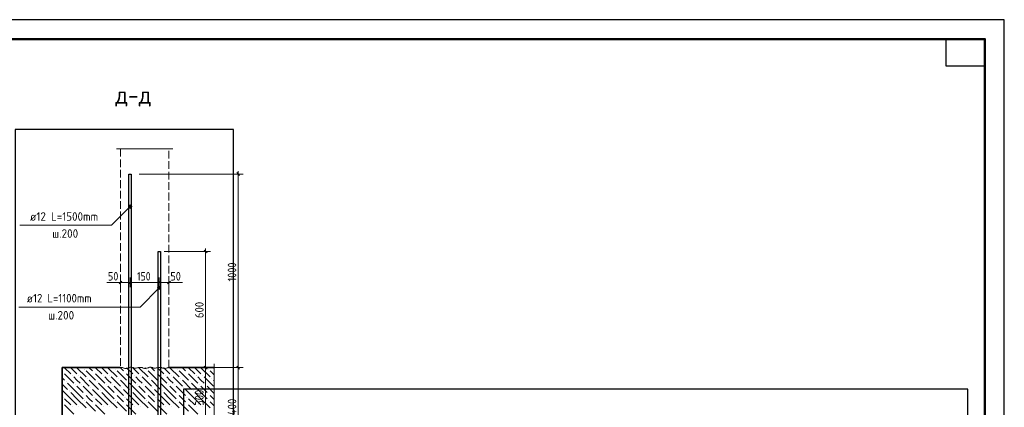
# Model space of a CAD drawing. Header units: millimetres. Extents: x 0 to 50400, y 0 to 35640.
# Tile 11 of 11: x 19918 to 50400, y 23629 to 35640. Entities that reach past the tile are written whole.
import ezdxf

# ---------------------------------------------------------------- set-up
doc = ezdxf.new("R2010")
doc.units = ezdxf.units.MM
doc.linetypes.add('______2', pattern=[324, 240, -84])
for name, color, linetype, lineweight in [('Standard', 7, 'Continuous', 25), ('Выпуски арматуры Г-обр.', 52, 'Continuous', 25), ('ЖБ Плита Фундамента верхний уровень', 7, 'Continuous', 35), ('ЖБ Стена верхний уровень', 7, 'Continuous', 35), ('Размерная выноска', 7, 'Continuous', 13), ('Размерная линия_ общее', 7, 'Continuous', 13)]:
    doc.layers.add(name, color=color, linetype=linetype, lineweight=lineweight)
doc.styles.add('ISOCPEUR', font='txt')

msp = doc.modelspace()

# ---------------------------------------------------------------- hatches: boundary and pattern name
at = {"layer": 'Standard', "linetype": 'Continuous', "lineweight": 13, "transparency": 33554687}
for points in [[(23376, 29809), (23299, 29885), (23286, 29861)], [(23390, 29833), (23324, 29899), (23299, 29885)], [(23390, 29833), (23299, 29885), (23376, 29809)], [(23390, 29861), (23351, 29899), (23324, 29899)], [(23390, 29861), (23324, 29899), (23390, 29833)], [(23351, 29899), (23390, 29861), (23376, 29885)], [(23376, 29809), (23286, 29861), (23351, 29795)], [(23351, 29795), (23286, 29861), (23286, 29833)], [(23351, 29795), (23286, 29833), (23324, 29795)], [(23324, 29795), (23286, 29833), (23299, 29809)], [(24276, 27292), (24199, 27369), (24186, 27344)], [(24276, 27292), (24186, 27344), (24251, 27279)], [(24251, 27279), (24186, 27344), (24186, 27317)], [(24251, 27279), (24186, 27317), (24224, 27279)], [(24224, 27279), (24186, 27317), (24199, 27292)], [(24290, 27317), (24224, 27383), (24199, 27369)], [(24290, 27317), (24199, 27369), (24276, 27292)], [(24290, 27344), (24251, 27383), (24224, 27383)], [(24290, 27344), (24224, 27383), (24290, 27317)], [(24251, 27383), (24290, 27344), (24276, 27369)]]:
    msp.add_hatch(color=7, dxfattribs=at).paths.add_polyline_path(points)
at = {"layer": 'ЖБ Плита Фундамента верхний уровень', "linetype": 'Continuous', "lineweight": 18, "transparency": 33554687}
for points in [[(21250, 24713), (21258, 24720), (21266, 24713), (21258, 24705)], [(21922, 24809), (21930, 24816), (21938, 24809), (21930, 24801)], [(22210, 24713), (22218, 24720), (22226, 24713), (22218, 24705)], [(22882, 24809), (22890, 24816), (22898, 24809), (22890, 24801)], [(23170, 24713), (23178, 24720), (23186, 24713), (23178, 24705)], [(23842, 24809), (23850, 24816), (23858, 24809), (23850, 24801)], [(24130, 24713), (24138, 24720), (24146, 24713), (24138, 24705)], [(24802, 24809), (24810, 24816), (24818, 24809), (24810, 24801)], [(25090, 24713), (25098, 24720), (25106, 24713), (25098, 24705)], [(25762, 24809), (25770, 24816), (25778, 24809), (25770, 24801)], [(21346, 24425), (21354, 24432), (21362, 24425), (21354, 24417)], [(21538, 24617), (21546, 24624), (21554, 24617), (21546, 24609)], [(21730, 24617), (21738, 24624), (21746, 24617), (21738, 24609)], [(22018, 24521), (22026, 24528), (22034, 24521), (22026, 24513)], [(22306, 24425), (22314, 24432), (22322, 24425), (22314, 24417)], [(22498, 24617), (22506, 24624), (22514, 24617), (22506, 24609)], [(22690, 24617), (22698, 24624), (22706, 24617), (22698, 24609)], [(22978, 24521), (22986, 24528), (22994, 24521), (22986, 24513)], [(23266, 24425), (23274, 24432), (23282, 24425), (23274, 24417)], [(23458, 24617), (23466, 24624), (23474, 24617), (23466, 24609)], [(23650, 24617), (23658, 24624), (23666, 24617), (23658, 24609)], [(23938, 24521), (23946, 24528), (23954, 24521), (23946, 24513)], [(24226, 24425), (24234, 24432), (24242, 24425), (24234, 24417)], [(24418, 24617), (24426, 24624), (24434, 24617), (24426, 24609)], [(24610, 24617), (24618, 24624), (24626, 24617), (24618, 24609)], [(24898, 24521), (24906, 24528), (24914, 24521), (24906, 24513)], [(25186, 24425), (25194, 24432), (25202, 24425), (25194, 24417)], [(25378, 24617), (25386, 24624), (25394, 24617), (25386, 24609)], [(25570, 24617), (25578, 24624), (25586, 24617), (25578, 24609)], [(25858, 24521), (25866, 24528), (25874, 24521), (25866, 24513)], [(21442, 24137), (21450, 24144), (21458, 24137), (21450, 24129)], [(21634, 24329), (21642, 24336), (21650, 24329), (21642, 24321)], [(21826, 24329), (21834, 24336), (21842, 24329), (21834, 24321)], [(22114, 24233), (22122, 24240), (22130, 24233), (22122, 24225)], [(22402, 24137), (22410, 24144), (22418, 24137), (22410, 24129)], [(22594, 24329), (22602, 24336), (22610, 24329), (22602, 24321)], [(22786, 24329), (22794, 24336), (22802, 24329), (22794, 24321)], [(23074, 24233), (23082, 24240), (23090, 24233), (23082, 24225)], [(23362, 24137), (23370, 24144), (23378, 24137), (23370, 24129)], [(23554, 24329), (23562, 24336), (23570, 24329), (23562, 24321)], [(23746, 24329), (23754, 24336), (23762, 24329), (23754, 24321)], [(24034, 24233), (24042, 24240), (24050, 24233), (24042, 24225)], [(24322, 24137), (24330, 24144), (24338, 24137), (24330, 24129)], [(24514, 24329), (24522, 24336), (24530, 24329), (24522, 24321)], [(24706, 24329), (24714, 24336), (24722, 24329), (24714, 24321)], [(24994, 24233), (25002, 24240), (25010, 24233), (25002, 24225)], [(25282, 24137), (25290, 24144), (25298, 24137), (25290, 24129)], [(25474, 24329), (25482, 24336), (25490, 24329), (25482, 24321)], [(25666, 24329), (25674, 24336), (25682, 24329), (25674, 24321)], [(21250, 23945), (21258, 23952), (21266, 23945), (21258, 23937)], [(21922, 24041), (21930, 24048), (21938, 24041), (21930, 24033)], [(21922, 23849), (21930, 23856), (21938, 23849), (21930, 23841)], [(22210, 23945), (22218, 23952), (22226, 23945), (22218, 23937)], [(22882, 24041), (22890, 24048), (22898, 24041), (22890, 24033)], [(22882, 23849), (22890, 23856), (22898, 23849), (22890, 23841)], [(23170, 23945), (23178, 23952), (23186, 23945), (23178, 23937)], [(23842, 24041), (23850, 24048), (23858, 24041), (23850, 24033)], [(23842, 23849), (23850, 23856), (23858, 23849), (23850, 23841)], [(24130, 23945), (24138, 23952), (24146, 23945), (24138, 23937)], [(24802, 24041), (24810, 24048), (24818, 24041), (24810, 24033)], [(24802, 23849), (24810, 23856), (24818, 23849), (24810, 23841)], [(25090, 23945), (25098, 23952), (25106, 23945), (25098, 23937)], [(25762, 24041), (25770, 24048), (25778, 24041), (25770, 24033)], [(25762, 23849), (25770, 23856), (25778, 23849), (25770, 23841)], [(21250, 23753), (21258, 23760), (21266, 23753), (21258, 23745)], [(21538, 23657), (21546, 23664), (21554, 23657), (21546, 23649)], [(21730, 23657), (21738, 23664), (21746, 23657), (21738, 23649)], [(22210, 23753), (22218, 23760), (22226, 23753), (22218, 23745)], [(22498, 23657), (22506, 23664), (22514, 23657), (22506, 23649)], [(22690, 23657), (22698, 23664), (22706, 23657), (22698, 23649)], [(23170, 23753), (23178, 23760), (23186, 23753), (23178, 23745)], [(23458, 23657), (23466, 23664), (23474, 23657), (23466, 23649)], [(23650, 23657), (23658, 23664), (23666, 23657), (23658, 23649)], [(24130, 23753), (24138, 23760), (24146, 23753), (24138, 23745)], [(24418, 23657), (24426, 23664), (24434, 23657), (24426, 23649)], [(24610, 23657), (24618, 23664), (24626, 23657), (24618, 23649)], [(25090, 23753), (25098, 23760), (25106, 23753), (25098, 23745)], [(25378, 23657), (25386, 23664), (25394, 23657), (25386, 23649)], [(25570, 23657), (25578, 23664), (25586, 23657), (25578, 23649)]]:
    msp.add_hatch(color=7, dxfattribs=at).paths.add_polyline_path(points, flags=16)

# ---------------------------------------------------------------- linework, layer by layer
at = {"layer": 'Standard', "color": 7, "linetype": 'Continuous', "lineweight": 35, "transparency": 33554687}
for p, q in [((49800, 33120), (49800, 24600)), ((49800, 32640), (49800, 24120))]:
    msp.add_line(p, q, dxfattribs=at)
at = {"layer": 'Standard', "color": 7, "linetype": 'Continuous', "lineweight": 50, "transparency": 33554687}
msp.add_line((49800, 32520), (49800, 27840), dxfattribs=at)
at = {"layer": 'Standard', "color": 7, "linetype": 'Continuous', "lineweight": 13, "transparency": 33554687}
for p, q in [((23299, 29885), (23299, 29885)), ((23376, 29885), (23376, 29885)), ((23299, 29809), (23299, 29809)), ((23376, 29809), (23376, 29809)), ((24199, 27369), (24199, 27369)), ((24199, 27292), (24199, 27292)), ((24276, 27369), (24276, 27369)), ((24276, 27292), (24276, 27292))]:
    msp.add_line(p, q, dxfattribs=at)
at = {"layer": 'Standard', "color": 7, "linetype": 'Continuous', "lineweight": 25, "transparency": 33554687}
for points in [[(0, 0), (50400, 0), (50400, 35640), (0, 35640), (0, 0)], [(49800, 35040), (49800, 34200), (48600, 34200), (48600, 35040), (49800, 35040)]]:
    msp.add_lwpolyline(points, close=True, dxfattribs=at)
at = {"layer": 'Standard', "color": 7, "linetype": 'Continuous', "lineweight": 50, "transparency": 33554687}
msp.add_lwpolyline([(2400, 35040), (49800, 35040), (49800, 600), (2400, 600), (2400, 35040)], close=True, dxfattribs=at)
at = {"layer": 'Standard', "color": 254, "linetype": 'Continuous', "lineweight": 25, "true_color": 0xc4c4ff, "transparency": 33554687}
for points in [[(19779, 21238), (26541, 21238), (26541, 32236), (19779, 32236), (19779, 21238)], [(24993, 8942), (49273, 8942), (49273, 24195), (24993, 24195), (24993, 8942)]]:
    msp.add_lwpolyline(points, dxfattribs=at)
at = {"layer": 'Standard', "color": 7, "linetype": 'Continuous', "lineweight": 13, "transparency": 33554687}
for points in [[(23338, 29847), (22759, 29269), (19927, 29269)], [(24238, 27331), (23644, 26737), (19891, 26737)]]:
    msp.add_lwpolyline(points, dxfattribs=at)
at = {"layer": 'Standard', "color": 7, "linetype": 'Continuous', "lineweight": 18, "transparency": 33554687}
for points in [[(23038, 24863), (23060, 24864), (23084, 24862), (23105, 24858), (23123, 24851), (23138, 24844), (23155, 24837), (23177, 24833), (23201, 24831), (23224, 24833), (23246, 24838), (23267, 24842), (23285, 24849), (23302, 24856), (23318, 24863), (23339, 24868), (23362, 24871), (23386, 24870), (23409, 24867), (23426, 24861), (23442, 24853), (23459, 24847), (23479, 24841), (23503, 24840), (23527, 24843), (23548, 24848), (23568, 24853), (23589, 24858), (23609, 24863), (23633, 24865), (23638, 24865)], [(23638, 24863), (23660, 24864), (23684, 24862), (23705, 24858), (23723, 24851), (23738, 24844), (23755, 24837), (23777, 24833), (23801, 24831), (23824, 24833), (23846, 24838), (23867, 24842), (23885, 24849), (23902, 24856), (23918, 24863), (23939, 24868), (23962, 24871), (23986, 24870), (24009, 24867), (24026, 24861), (24042, 24853), (24059, 24847), (24079, 24841), (24103, 24840), (24127, 24843), (24148, 24848), (24168, 24853), (24189, 24858), (24209, 24863), (24233, 24865), (24238, 24865)], [(24238, 24863), (24260, 24864), (24284, 24862), (24305, 24858), (24323, 24851), (24338, 24844), (24355, 24837), (24377, 24833), (24401, 24831), (24424, 24833), (24446, 24838), (24467, 24842), (24485, 24849), (24502, 24856), (24518, 24863), (24538, 24868)]]:
    msp.add_lwpolyline(points, dxfattribs=at)
at = {"layer": 'Standard', "color": 7, "linetype": 'Continuous', "lineweight": 13, "transparency": 33554687}
for centre in [(23338, 29847), (24238, 27331)]:
    msp.add_circle(centre, 54, dxfattribs=at)
at = {"layer": 'Выпуски арматуры Г-обр.', "color": 7, "linetype": 'Continuous', "lineweight": 25, "transparency": 33554687}
for points in [[(23374, 30858), (23374, 22956), (22132, 22956), (22132, 23028), (23302, 23028), (23302, 30858), (23374, 30858)], [(24274, 28458), (24274, 23028), (25444, 23028), (25444, 22956), (24202, 22956), (24202, 28458), (24274, 28458)]]:
    msp.add_lwpolyline(points, dxfattribs=at)
at = {"layer": 'ЖБ Плита Фундамента верхний уровень', "color": 7, "linetype": 'Continuous', "lineweight": 35, "transparency": 33554687}
for p, q in [((21238, 24858), (21238, 22458)), ((23038, 24858), (21238, 24858)), ((25941, 24858), (24538, 24858))]:
    msp.add_line(p, q, dxfattribs=at)
at = {"layer": 'ЖБ Плита Фундамента верхний уровень', "color": 252, "linetype": 'Continuous', "lineweight": 18, "true_color": 0x8f8f8f, "transparency": 33554687}
for p, q in [((21306, 24857), (21498, 24665)), ((21498, 24857), (21496, 24858)), ((21498, 24857), (21690, 24665)), ((21688, 24858), (21690, 24857)), ((21690, 24857), (21978, 24569)), ((21880, 24858), (21882, 24857)), ((21978, 24761), (22266, 24473)), ((22074, 24857), (22072, 24858)), ((22170, 24761), (22074, 24857)), ((22266, 24857), (22458, 24665)), ((22458, 24857), (22456, 24858)), ((22458, 24857), (22650, 24665)), ((22648, 24858), (22650, 24857)), ((22650, 24857), (22938, 24569)), ((22840, 24858), (22842, 24857)), ((22938, 24761), (23226, 24473)), ((23034, 24857), (23032, 24858)), ((23130, 24761), (23034, 24857)), ((23226, 24857), (23418, 24665)), ((23418, 24857), (23416, 24858)), ((23418, 24857), (23610, 24665)), ((23608, 24858), (23610, 24857)), ((23610, 24857), (23898, 24569)), ((23800, 24858), (23802, 24857)), ((23898, 24761), (24186, 24473)), ((23994, 24857), (23992, 24858)), ((24090, 24761), (23994, 24857)), ((24186, 24857), (24378, 24665)), ((24378, 24857), (24376, 24858)), ((24378, 24857), (24570, 24665)), ((24568, 24858), (24570, 24857)), ((24570, 24857), (24858, 24569)), ((24760, 24858), (24762, 24857)), ((24858, 24761), (25146, 24473)), ((24954, 24857), (24952, 24858)), ((25050, 24761), (24954, 24857)), ((25146, 24857), (25338, 24665)), ((25338, 24857), (25336, 24858)), ((25338, 24857), (25530, 24665)), ((25528, 24858), (25530, 24857)), ((25530, 24857), (25818, 24569)), ((25720, 24858), (25722, 24857)), ((25818, 24761), (25941, 24637)), ((25914, 24857), (25912, 24858)), ((25941, 24829), (25914, 24857)), ((21238, 24541), (21306, 24473)), ((21306, 24665), (21594, 24377)), ((21690, 24473), (21594, 24569)), ((21786, 24377), (21690, 24473)), ((21786, 24569), (22074, 24281)), ((22074, 24473), (22362, 24185)), ((22266, 24665), (22554, 24377)), ((22650, 24473), (22554, 24569)), ((22746, 24377), (22650, 24473)), ((22746, 24569), (23034, 24281)), ((23034, 24473), (23322, 24185)), ((23226, 24665), (23514, 24377)), ((23610, 24473), (23514, 24569)), ((23706, 24377), (23610, 24473)), ((23706, 24569), (23994, 24281)), ((23994, 24473), (24282, 24185)), ((24186, 24665), (24474, 24377)), ((24570, 24473), (24474, 24569)), ((24666, 24377), (24570, 24473)), ((24666, 24569), (24954, 24281)), ((24954, 24473), (25242, 24185)), ((25146, 24665), (25434, 24377)), ((25530, 24473), (25434, 24569)), ((25626, 24377), (25530, 24473)), ((25626, 24569), (25914, 24281)), ((25914, 24473), (25941, 24445)), ((21238, 24349), (21402, 24185)), ((21498, 23897), (21238, 24157)), ((21690, 24089), (21402, 24377)), ((21498, 24089), (21690, 23897)), ((21690, 24281), (21882, 24089)), ((21690, 24089), (21882, 23897)), ((21882, 24281), (22170, 23993)), ((22458, 23897), (22170, 24185)), ((22650, 24089), (22362, 24377)), ((22458, 24089), (22650, 23897)), ((22650, 24281), (22842, 24089)), ((22650, 24089), (22842, 23897)), ((22842, 24281), (23130, 23993)), ((23418, 23897), (23130, 24185)), ((23610, 24089), (23322, 24377)), ((23418, 24089), (23610, 23897)), ((23610, 24281), (23802, 24089)), ((23610, 24089), (23802, 23897)), ((23802, 24281), (24090, 23993)), ((24378, 23897), (24090, 24185)), ((24570, 24089), (24282, 24377)), ((24378, 24089), (24570, 23897)), ((24570, 24281), (24762, 24089)), ((24570, 24089), (24762, 23897)), ((24762, 24281), (25050, 23993)), ((25338, 23897), (25050, 24185)), ((25530, 24089), (25242, 24377)), ((25338, 24089), (25530, 23897)), ((25530, 24281), (25722, 24089)), ((25530, 24089), (25722, 23897)), ((25722, 24281), (25941, 24061)), ((21306, 23897), (21498, 23705)), ((21498, 23897), (21690, 23705)), ((21690, 23897), (21978, 23609)), ((22074, 23897), (21978, 23993)), ((21978, 23801), (22266, 23513)), ((22170, 23801), (22074, 23897)), ((22266, 23897), (22458, 23705)), ((22458, 23897), (22650, 23705)), ((22650, 23897), (22938, 23609)), ((23034, 23897), (22938, 23993)), ((22938, 23801), (23226, 23513)), ((23130, 23801), (23034, 23897)), ((23226, 23897), (23418, 23705)), ((23418, 23897), (23610, 23705)), ((23610, 23897), (23898, 23609)), ((23994, 23897), (23898, 23993)), ((23898, 23801), (24186, 23513)), ((24090, 23801), (23994, 23897)), ((24186, 23897), (24378, 23705)), ((24378, 23897), (24570, 23705)), ((24570, 23897), (24858, 23609)), ((24954, 23897), (24858, 23993)), ((24858, 23801), (25146, 23513)), ((25050, 23801), (24954, 23897)), ((25146, 23897), (25338, 23705)), ((25338, 23897), (25530, 23705)), ((25530, 23897), (25818, 23609)), ((25914, 23897), (25818, 23993)), ((25818, 23801), (25941, 23677)), ((25941, 23869), (25914, 23897)), ((21306, 23705), (21594, 23417)), ((22266, 23705), (22554, 23417)), ((23226, 23705), (23514, 23417)), ((24186, 23705), (24474, 23417)), ((25146, 23705), (25434, 23417))]:
    msp.add_line(p, q, dxfattribs=at)
at = {"layer": 'ЖБ Стена верхний уровень', "color": 253, "linetype": '______2', "lineweight": 18, "true_color": 0xa0a0a0, "transparency": 33554687}
for p, q in [((23038, 31636), (23038, 24858)), ((24538, 24858), (24538, 31636))]:
    msp.add_line(p, q, dxfattribs=at)
at = {"layer": 'Размерная выноска', "color": 7, "linetype": 'Continuous', "lineweight": 13, "transparency": 33554687}
for p, q in [((24658, 31636), (22918, 31636)), ((25941, 24978), (25941, 22338))]:
    msp.add_line(p, q, dxfattribs=at)
at = {"layer": 'Размерная линия_ общее', "color": 7, "linetype": 'Continuous', "lineweight": 13, "transparency": 33554687}
for p, q in [((26683, 30858), (23620, 30858)), ((26683, 30858), (26533, 30858)), ((26683, 30858), (26683, 30948)), ((26683, 30858), (26833, 30858)), ((26683, 24858), (26683, 30858)), ((25672, 28458), (24394, 28458)), ((25672, 28458), (25522, 28458)), ((25672, 28458), (25672, 28548)), ((25672, 28458), (25822, 28458)), ((23038, 27497), (22618, 27497)), ((23038, 27497), (22948, 27497)), ((23038, 27497), (23038, 27647)), ((23038, 27497), (23038, 27347)), ((23038, 27497), (23338, 27497)), ((23338, 27497), (23338, 27647)), ((23338, 27497), (23338, 27347)), ((23338, 27497), (24238, 27497)), ((24238, 27497), (24238, 27647)), ((24238, 27497), (24238, 27347)), ((24238, 27497), (24538, 27497)), ((24538, 27497), (24538, 27647)), ((24538, 27497), (24958, 27497)), ((24538, 27497), (24538, 27347)), ((24538, 27497), (24628, 27497)), ((25672, 24858), (25522, 24858)), ((25672, 24858), (25522, 24858)), ((25672, 24858), (25672, 24948)), ((25672, 24858), (25822, 24858)), ((25672, 24858), (25821, 24858)), ((25672, 24858), (25672, 24768)), ((25672, 24858), (25822, 24858)), ((25672, 24858), (25672, 24858)), ((25672, 23028), (25672, 24858)), ((26683, 24858), (26533, 24858)), ((26683, 24858), (26833, 24858))]:
    msp.add_line(p, q, dxfattribs=at)
at = {"layer": 'Размерная линия_ общее', "color": 7, "linetype": 'Continuous', "lineweight": 25, "transparency": 33554687}
for p, q in [((26728, 30813), (26638, 30903)), ((25717, 28413), (25627, 28503)), ((22993, 27452), (23083, 27542)), ((23293, 27452), (23383, 27542)), ((24193, 27452), (24283, 27542)), ((24493, 27452), (24583, 27542)), ((25717, 24813), (25627, 24903)), ((25717, 24813), (25627, 24903)), ((26728, 24813), (26638, 24903))]:
    msp.add_line(p, q, dxfattribs=at)
at = {"layer": 'Размерная линия_ общее', "color": 7, "linetype": 'Continuous', "lineweight": 13, "transparency": 33554687}
for points in [[(25672, 24858), (25672, 26280), (25672, 26280), (25672, 28458)], [(26683, 24858), (26663, 24858), (26663, 24858), (25379, 24858)], [(26683, 22458), (26683, 23273), (26683, 23273), (26683, 24858)]]:
    msp.add_lwpolyline(points, dxfattribs=at)

# ---------------------------------------------------------------- texts
at = {"layer": 'Standard', "color": 7, "linetype": 'Continuous', "lineweight": 50, "transparency": 33554687, "insert": (22878, 32948), "char_height": 540, "width": 1379.42, "attachment_point": 7, "style": 'ISOCPEUR'}
msp.add_mtext('\\W0.91;д-д', dxfattribs=at)
at = {"layer": 'Выпуски арматуры Г-обр.', "color": 7, "linetype": 'Continuous', "lineweight": 13, "transparency": 33554687, "char_height": 264, "attachment_point": 7, "style": 'ISOCPEUR'}
for s, insert, width in [('\\W0.94;ø12 L=1500mm ', (20237, 29409), 2525.26), ('\\W0.95;ш.200 ', (20923, 28881), 1154.56), ('\\W0.92;ø12 L=1100mm ', (20138, 26877), 2469.89), ('\\W0.95;ш.200 ', (20798, 26349), 1154.56)]:
    msp.add_mtext(s, dxfattribs=dict(at, insert=insert, width=width))
at = {"layer": 'Размерная линия_ общее', "color": 7, "linetype": 'Continuous', "lineweight": 25, "transparency": 33554687, "char_height": 264, "attachment_point": 7, "rotation": 90, "style": 'ISOCPEUR'}
for s, insert, width in [('\\W0.87;1000', (26623, 27528), 800.28), ('\\W0.91;600', (25612, 26394), 674.38), ('\\W0.91;300', (25612, 23679), 674.39), ('\\W0.92;400', (26623, 23381), 701.33)]:
    msp.add_mtext(s, dxfattribs=dict(at, insert=insert, width=width))
at = {"layer": 'Размерная линия_ общее', "color": 7, "linetype": 'Continuous', "lineweight": 25, "transparency": 33554687, "char_height": 264, "attachment_point": 7, "style": 'ISOCPEUR'}
for s, insert, width in [('\\W0.87;50', (22649, 27557), 484.71), ('\\W0.83;150', (23550, 27557), 610.29), ('\\W0.87;50', (24583, 27557), 484.73)]:
    msp.add_mtext(s, dxfattribs=dict(at, insert=insert, width=width))

doc.saveas('drawing.dxf')
